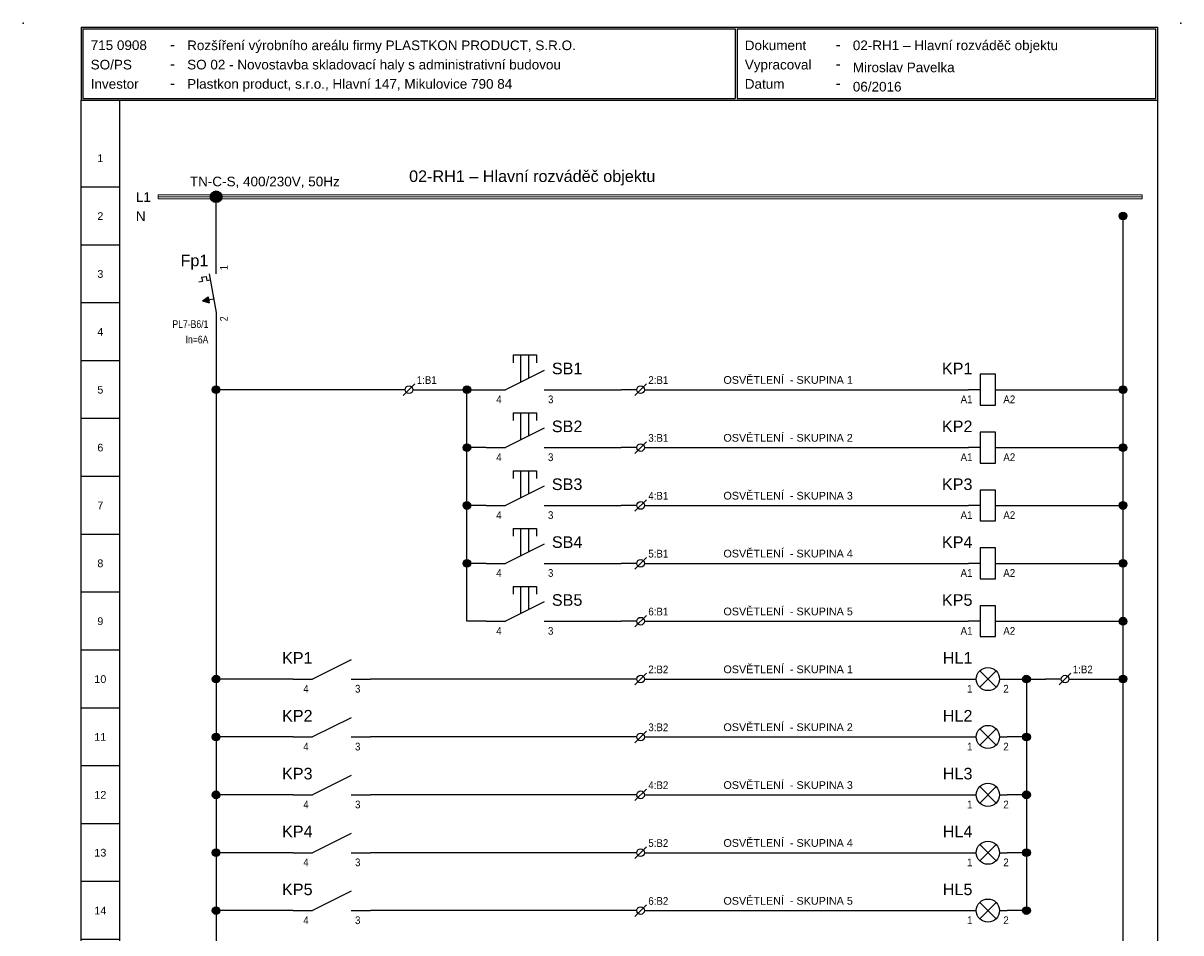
# Model space of a CAD drawing. Extents: x -721 to 7843, y 2912 to 4139.
# Tile 30 of 32: x 6911 to 7211, y 3454 to 3690. Entities that reach past the tile are written whole.
import ezdxf
from ezdxf.enums import TextEntityAlignment as Align

# ---------------------------------------------------------------- set-up
doc = ezdxf.new("R2010")
doc.units = 0
doc.header["$MEASUREMENT"] = 0
for name, color, linetype in [('1-KRESBA', 7, 'Continuous'), ('__Bílá', 7, 'Continuous'), ('__Oranžová', 30, 'Continuous'), ('__Svmodrá', 4, 'Continuous'), ('__Vínová 220', 220, 'Continuous'), ('__Černá 250', 7, 'Continuous')]:
    doc.layers.add(name, color=color, linetype=linetype)
doc.styles.add('Arial', font='arial.ttf')

# ---------------------------------------------------------------- blocks, each defined once
blk = doc.blocks.new('L0001A02')
at = {"linetype": 'Continuous'}
h = blk.add_hatch(color=256, dxfattribs=at)
edge = h.paths.add_edge_path()
edge.add_arc((0, 0), 1.5, 0, 360)
blk.add_circle((0, 0), 1.5)
blk = doc.blocks.new('L0001A01')
h = blk.add_hatch(color=256)
edge = h.paths.add_edge_path()
edge.add_arc((0, 0), 1, 0, 360)
blk.add_circle((0, 0), 1)
blk = doc.blocks.new('L0007A01')
for p, q in [((-1, 0), (-5, 0)), ((-1.5, -1.5), (1.5, 1.5)), ((1, 0), (5, 0))]:
    blk.add_line(p, q)
blk.add_circle((0, 0), 1)
at = {"style": 'Arial', "width": 0.9, "flags": 8}
for tag, p in [('1', (-2, 1.5)), ('3', (-2, -3.5))]:
    blk.add_attdef(tag, text='', height=2, dxfattribs=at).set_placement(p, align=Align.RIGHT)
for tag, p in [('2', (2, 1.5)), ('4', (2, -3.5))]:
    blk.add_attdef(tag, p, '', height=2, dxfattribs=at)
blk = doc.blocks.new('L0006A04')
for p, q in [((2, 4), (-2, 4)), ((-2, 4), (-2, -4)), ((2, -4), (2, 4)), ((-2, 0), (-5, 0)), ((2, 0), (5, 0)), ((-2, -4), (2, -4))]:
    blk.add_line(p, q)
at = {"style": 'Arial', "flags": 8}
blk.add_attdef('POPIS', text='', height=3, dxfattribs=at).set_placement((-4, 4), align=Align.RIGHT)
at = {"style": 'Arial', "width": 0.9}
blk.add_attdef('A1', text='', height=2, dxfattribs=at).set_placement((-4, -3.5), align=Align.RIGHT)
blk.add_attdef('A2', (4, -3.5), '', height=2, dxfattribs=at)
blk = doc.blocks.new('L0006A05')
for p, q in [((-5, 0), (-3, 0)), ((2.12, -2.12), (-2.12, 2.12)), ((2.12, 2.12), (-2.12, -2.12)), ((3, 0), (5, 0))]:
    blk.add_line(p, q)
blk.add_circle((0, 0), 3)
at = {"style": 'Arial', "flags": 8}
blk.add_attdef('POPIS', text='', height=3, dxfattribs=at).set_placement((-4, 4), align=Align.RIGHT)
at = {"style": 'Arial', "width": 0.9}
blk.add_attdef('1', text='', height=2, dxfattribs=at).set_placement((-4, -3.5), align=Align.RIGHT)
blk.add_attdef('2', (4, -3.5), '', height=2, dxfattribs=at)
blk = doc.blocks.new('RADKY01')
at = {"layer": '__Bílá'}
for p, q in [((15, -405), (15, -20)), ((25, -20), (25, -405)), ((294, -405), (294, -20)), ((25, -42.5), (15, -42.5)), ((25, -57.5), (15, -57.5)), ((25, -72.5), (15, -72.5)), ((25, -87.5), (15, -87.5)), ((25, -102.5), (15, -102.5)), ((25, -117.5), (15, -117.5)), ((25, -132.5), (15, -132.5)), ((25, -147.5), (15, -147.5)), ((25, -162.5), (15, -162.5)), ((25, -177.5), (15, -177.5)), ((25, -192.5), (15, -192.5)), ((25, -207.5), (15, -207.5)), ((25, -222.5), (15, -222.5)), ((25, -237.5), (15, -237.5)), ((25, -252.5), (15, -252.5)), ((25, -267.5), (15, -267.5)), ((25, -282.5), (15, -282.5)), ((25, -297.5), (15, -297.5)), ((25, -312.5), (15, -312.5)), ((25, -327.5), (15, -327.5)), ((25, -342.5), (15, -342.5)), ((25, -357.5), (15, -357.5)), ((25, -372.5), (15, -372.5)), ((25, -387.5), (15, -387.5))]:
    blk.add_line(p, q, dxfattribs=at)
at = {"layer": '__Bílá', "style": 'Arial'}
for tag, p in [('L01', (20, -36)), ('L02', (20, -51)), ('L03', (20, -66)), ('L04', (20, -81)), ('L05', (20, -96)), ('L06', (20, -111)), ('L07', (20, -126)), ('L08', (20, -141)), ('L09', (20, -156)), ('L10', (20, -171)), ('L11', (20, -186)), ('L12', (20, -201)), ('L13', (20, -216)), ('L14', (20, -231)), ('L15', (20, -246)), ('L16', (20, -261)), ('L17', (20, -276)), ('L18', (20, -291)), ('L19', (20, -306)), ('L20', (20, -321)), ('L21', (20, -336)), ('L22', (20, -351)), ('L23', (20, -366)), ('L24', (20, -381)), ('L25', (20, -396))]:
    blk.add_attdef(tag, text='', height=2, dxfattribs=at).set_placement(p, align=Align.CENTER)
blk = doc.blocks.new('BLK_Razítko_malé_pro_rozváděče')
at = {"layer": '__Bílá'}
for p, q in [((15, -1), (15, -20)), ((15, -1), (294, -1)), ((15.5, -1.5), (15.5, -19.5)), ((15.5, -1.5), (184.5, -1.5)), ((184.5, -1.5), (184.5, -19.5)), ((185, -1.5), (185, -19.5)), ((185, -1.5), (293.5, -1.5)), ((293.5, -19.5), (293.5, -1.5)), ((294, -20), (294, -1)), ((15, -20), (294, -20)), ((15.5, -19.5), (184.5, -19.5)), ((185, -19.5), (293.5, -19.5))]:
    blk.add_line(p, q, dxfattribs=at)
for p in [(0, 0), (300, 0)]:
    blk.add_point(p, dxfattribs=at)
at = {"layer": '__Bílá', "style": 'Arial'}
for s, height, p in [('-', 3, (38, -7)), ('Dokument', 2.5, (187, -7)), ('-', 3, (210.5, -7)), ('SO/PS', 2.5, (17.5, -12)), ('-', 3, (38, -12)), ('Vypracoval', 2.5, (187, -12)), ('-', 3, (210.5, -12)), ('Investor', 2.5, (17.5, -17)), ('Datum', 2.5, (187, -17)), ('-', 3, (38, -17)), ('-', 3, (210.5, -17))]:
    blk.add_text(s, height=height, dxfattribs=at).set_placement(p)
at = {"layer": '__Vínová 220', "char_height": 2.5, "attachment_point": 7, "style": 'Arial'}
for s, insert in [('715 0908', (17.5, -7)), ('Rozšíření výrobního areálu firmy PLASTKON PRODUCT, S.R.O.', (42.5, -7.75)), ('02-RH1 – Hlavní rozváděč objektu', (215, -7.75)), ('SO 02 - Novostavba skladovací haly s administrativní budovou', (42.5, -12.75)), ('Miroslav Pavelka', (215, -12.75)), ('Plastkon product, s.r.o., Hlavní 147, Mikulovice 790 84', (42.5, -17.75)), ('06/2016', (215, -17.75))]:
    blk.add_mtext(s, dxfattribs=dict(at, insert=insert))
at = {"layer": '__Vínová 220', "style": 'Arial'}
blk.add_attdef('ČÍSLO', text='', height=4, dxfattribs=at).set_placement((290, -416), align=Align.RIGHT)
blk = doc.blocks.new('FEVA1462')
blk.add_hatch(color=256).paths.add_polyline_path([(-3.5, -2), (-2.06, -0.92), (-1.772, -2.504)])
for p, q in [((0, 5), (0, 10)), ((-4.448, 2.964), (-3.568, 3.124)), ((-3.752, 4.136), (-2.564, 4.352)), ((-3.752, 4.136), (-3.568, 3.124)), ((-2.564, 4.352), (-2.38, 3.34)), ((-2.38, 3.34), (-1.544, 3.492)), ((-1.818, 5), (0, -5)), ((-3.5, -2), (-2.06, -0.92)), ((-3.5, -2), (-0.64, -1.48)), ((-3.5, -2), (-1.772, -2.504)), ((-2.06, -0.92), (-1.772, -2.504)), ((0, -5), (0, -10))]:
    blk.add_line(p, q)
at = {"style": 'Arial'}
blk.add_attdef('POPIS', text='', height=3, dxfattribs=at).set_placement((-2, 7), align=Align.RIGHT)
at = {"style": 'Arial', "width": 0.8}
blk.add_attdef('NO1', (3, 6), '', height=2, rotation=90, dxfattribs=at)
for tag, p in [('TYP', (-2, -9)), ('PROUD', (-2, -13)), ('DOPLŇ1', (-2, -17)), ('DOPLŇ2', (-2, -21))]:
    blk.add_attdef(tag, text='', height=2, dxfattribs=at).set_placement(p, align=Align.RIGHT)
blk.add_attdef('CO1', text='', height=2, rotation=90, dxfattribs=at).set_placement((3, -6), align=Align.RIGHT)
blk = doc.blocks.new('LTLAC01')
at = {"linetype": 'Continuous'}
for p, q in [((-3, 9), (-3, 7)), ((-3, 9), (3, 9)), ((-1, 2), (-1, 9)), ((1, 3), (1, 9)), ((3, 9), (3, 7)), ((5, 5), (-5, 0)), ((-10, 0), (-5, 0)), ((5, 0), (10, 0))]:
    blk.add_line(p, q, dxfattribs=at)
at = {"linetype": 'Continuous', "style": 'Arial', "flags": 8}
blk.add_attdef('POPIS', (7, 4), '', height=3, dxfattribs=at)
at = {"linetype": 'Continuous', "style": 'Arial', "width": 0.9}
blk.add_attdef('CO', text='', height=2, dxfattribs=at).set_placement((-6, -3.5), align=Align.RIGHT)
blk.add_attdef('NO', (6, -3.5), '', height=2, dxfattribs=at)
blk = doc.blocks.new('L0006A01')
for p, q in [((5, 5), (-5, 0)), ((-10, 0), (-5, 0)), ((5, 0), (10, 0))]:
    blk.add_line(p, q)
at = {"style": 'Arial', "flags": 8}
blk.add_attdef('POPIS', text='', height=3, dxfattribs=at).set_placement((-5, 4), align=Align.RIGHT)
at = {"style": 'Arial', "width": 0.9}
blk.add_attdef('CO', text='', height=2, dxfattribs=at).set_placement((-6, -3.5), align=Align.RIGHT)
blk.add_attdef('NO', (6, -3.5), '', height=2, dxfattribs=at)

msp = doc.modelspace()

# ---------------------------------------------------------------- linework, layer by layer
at = {"layer": '1-KRESBA'}
for p, q in [((6961.23, 3630), (6961.23, 3645)), ((7196.23, 3640), (7196.23, 3295)), ((6961.23, 3610), (6961.23, 3325)), ((7006.23, 3595), (6961.23, 3595)), ((7016.23, 3595), (7031.23, 3595)), ((7026.23, 3535), (7026.23, 3595)), ((7051.23, 3595), (7066.23, 3595)), ((7076.23, 3595), (7156.23, 3595)), ((7166.23, 3595), (7196.23, 3595)), ((7031.23, 3580), (7026.23, 3580)), ((7051.23, 3580), (7066.23, 3580)), ((7076.23, 3580), (7156.23, 3580)), ((7166.23, 3580), (7196.23, 3580)), ((7031.23, 3565), (7026.23, 3565)), ((7051.23, 3565), (7066.23, 3565)), ((7076.23, 3565), (7156.23, 3565)), ((7166.23, 3565), (7196.23, 3565)), ((7031.23, 3550), (7026.23, 3550)), ((7051.23, 3550), (7066.23, 3550)), ((7076.23, 3550), (7156.23, 3550)), ((7166.23, 3550), (7196.23, 3550)), ((7031.23, 3535), (7026.23, 3535)), ((7051.23, 3535), (7066.23, 3535)), ((7076.23, 3535), (7156.23, 3535)), ((7166.23, 3535), (7196.23, 3535)), ((6981.23, 3520), (6961.23, 3520)), ((7066.23, 3520), (7001.23, 3520)), ((7076.23, 3520), (7156.23, 3520)), ((7166.23, 3520), (7176.23, 3520)), ((7171.23, 3520), (7171.23, 3460)), ((7186.23, 3520), (7196.23, 3520)), ((6981.23, 3505), (6961.23, 3505)), ((7066.23, 3505), (7001.23, 3505)), ((7076.23, 3505), (7156.23, 3505)), ((7171.23, 3505), (7166.23, 3505)), ((6981.23, 3490), (6961.23, 3490)), ((7066.23, 3490), (7001.23, 3490)), ((7076.23, 3490), (7156.23, 3490)), ((7171.23, 3490), (7166.23, 3490)), ((6981.23, 3475), (6961.23, 3475)), ((7066.23, 3475), (7001.23, 3475)), ((7076.23, 3475), (7156.23, 3475)), ((7171.23, 3475), (7166.23, 3475)), ((6981.23, 3460), (6961.23, 3460)), ((7066.23, 3460), (7001.23, 3460)), ((7076.23, 3460), (7156.23, 3460)), ((7171.23, 3460), (7166.23, 3460))]:
    msp.add_line(p, q, dxfattribs=at)
at = {"layer": '__Oranžová', "lineweight": 0}
for p, q in [((6946.23, 3645.5), (6946.23, 3645)), ((6946.23, 3645.5), (7201.23, 3645.5)), ((6946.23, 3644.5), (6946.23, 3645)), ((6946.23, 3645), (7201.23, 3645)), ((7201.23, 3645.5), (7201.23, 3645)), ((7201.23, 3644.5), (7201.23, 3645)), ((6946.23, 3644.5), (7201.23, 3644.5))]:
    msp.add_line(p, q, dxfattribs=at)

# ---------------------------------------------------------------- block references
at = {"layer": '1-KRESBA', "color": 250, "linetype": 'Continuous'}
for name, p in [('BLK_Razítko_malé_pro_rozváděče', (6911.23, 3690)), ('L0001A01', (6961.23, 3595)), ('L0001A01', (7026.23, 3595)), ('L0001A01', (7196.23, 3595)), ('L0001A01', (7026.23, 3580)), ('L0001A01', (7196.23, 3580)), ('L0001A01', (7026.23, 3565)), ('L0001A01', (7196.23, 3565)), ('L0001A01', (7026.23, 3550)), ('L0001A01', (7196.23, 3550)), ('L0001A01', (7196.23, 3535)), ('L0001A01', (6961.23, 3520)), ('L0001A01', (7171.23, 3520)), ('L0001A01', (7196.23, 3520)), ('L0001A01', (6961.23, 3505)), ('L0001A01', (7171.23, 3505)), ('L0001A01', (6961.23, 3490)), ('L0001A01', (7171.23, 3490)), ('L0001A01', (6961.23, 3475)), ('L0001A01', (7171.23, 3475)), ('L0001A01', (6961.23, 3460)), ('L0001A01', (7171.23, 3460))]:
    msp.add_blockref(name, p, dxfattribs=at)
at = {"layer": '1-KRESBA', "color": 2, "linetype": 'Continuous'}
msp.add_blockref('RADKY01', (6911.23, 3690), dxfattribs=at).add_auto_attribs({'L01': '1', 'L02': '2', 'L03': '3', 'L04': '4', 'L05': '5', 'L06': '6', 'L07': '7', 'L08': '8', 'L09': '9', 'L10': '10', 'L11': '11', 'L12': '12', 'L13': '13', 'L14': '14', 'L15': '15', 'L16': '16', 'L17': '17', 'L18': '18', 'L19': '19', 'L20': '20', 'L21': '21', 'L22': '22', 'L23': '23', 'L24': '24', 'L25': '25'})
at = {"layer": '1-KRESBA'}
for name, p in [('L0001A02', (6961.23, 3645)), ('L0001A01', (7196.23, 3640))]:
    msp.add_blockref(name, p, dxfattribs=at)
for p, values in [((7041.23, 3595), {'POPIS': 'SB1', 'CO': '4', 'NO': '3'}), ((7041.23, 3580), {'POPIS': 'SB2', 'CO': '4', 'NO': '3'}), ((7041.23, 3565), {'POPIS': 'SB3', 'CO': '4', 'NO': '3'}), ((7041.23, 3550), {'POPIS': 'SB4', 'CO': '4', 'NO': '3'}), ((7041.23, 3535), {'POPIS': 'SB5', 'CO': '4', 'NO': '3'})]:
    msp.add_blockref('LTLAC01', p, dxfattribs=at).add_auto_attribs(values)
at = {"layer": '__Černá 250'}
for name, p, values in [('FEVA1462', (6961.23, 3620), {'POPIS': 'Fp1', 'TYP': 'PL7-B6/1', 'PROUD': 'In=6A', 'CO1': '2', 'NO1': '1'}), ('L0006A04', (7161.23, 3595), {'POPIS': 'KP1', 'A1': 'A1', 'A2': 'A2'}), ('L0007A01', (7011.23, 3595), {'2': '1:B1'}), ('L0007A01', (7071.23, 3595), {'2': '2:B1'}), ('L0006A04', (7161.23, 3580), {'POPIS': 'KP2', 'A1': 'A1', 'A2': 'A2'}), ('L0007A01', (7071.23, 3580), {'2': '3:B1'}), ('L0006A04', (7161.23, 3565), {'POPIS': 'KP3', 'A1': 'A1', 'A2': 'A2'}), ('L0007A01', (7071.23, 3565), {'2': '4:B1'}), ('L0006A04', (7161.23, 3550), {'POPIS': 'KP4', 'A1': 'A1', 'A2': 'A2'}), ('L0007A01', (7071.23, 3550), {'2': '5:B1'}), ('L0006A04', (7161.23, 3535), {'POPIS': 'KP5', 'A1': 'A1', 'A2': 'A2'}), ('L0007A01', (7071.23, 3535), {'2': '6:B1'}), ('L0006A01', (6991.23, 3520), {'POPIS': 'KP1', 'CO': '4', 'NO': '3'}), ('L0006A05', (7161.23, 3520), {'POPIS': 'HL1', '1': '1', '2': '2'}), ('L0007A01', (7071.23, 3520), {'2': '2:B2'}), ('L0007A01', (7181.23, 3520), {'2': '1:B2'}), ('L0006A01', (6991.23, 3505), {'POPIS': 'KP2', 'CO': '4', 'NO': '3'}), ('L0006A05', (7161.23, 3505), {'POPIS': 'HL2', '1': '1', '2': '2'}), ('L0007A01', (7071.23, 3505), {'2': '3:B2'}), ('L0006A01', (6991.23, 3490), {'POPIS': 'KP3', 'CO': '4', 'NO': '3'}), ('L0006A05', (7161.23, 3490), {'POPIS': 'HL3', '1': '1', '2': '2'}), ('L0007A01', (7071.23, 3490), {'2': '4:B2'}), ('L0006A01', (6991.23, 3475), {'POPIS': 'KP4', 'CO': '4', 'NO': '3'}), ('L0006A05', (7161.23, 3475), {'POPIS': 'HL4', '1': '1', '2': '2'}), ('L0007A01', (7071.23, 3475), {'2': '5:B2'}), ('L0006A01', (6991.23, 3460), {'POPIS': 'KP5', 'CO': '4', 'NO': '3'}), ('L0006A05', (7161.23, 3460), {'POPIS': 'HL5', '1': '1', '2': '2'}), ('L0007A01', (7071.23, 3460), {'2': '6:B2'})]:
    msp.add_blockref(name, p, dxfattribs=at).add_auto_attribs(values)

# ---------------------------------------------------------------- texts
at = {"layer": '1-KRESBA', "color": 250, "linetype": 'Continuous', "style": 'Arial'}
for s, p in [('OSVĚTLENÍ  - SKUPINA 1', (7126.23, 3596.53)), ('OSVĚTLENÍ  - SKUPINA 2', (7126.23, 3581.53)), ('OSVĚTLENÍ  - SKUPINA 3', (7126.23, 3566.53)), ('OSVĚTLENÍ  - SKUPINA 4', (7126.23, 3551.53)), ('OSVĚTLENÍ  - SKUPINA 5', (7126.23, 3536.53)), ('OSVĚTLENÍ  - SKUPINA 1', (7126.23, 3521.53)), ('OSVĚTLENÍ  - SKUPINA 2', (7126.23, 3506.53)), ('OSVĚTLENÍ  - SKUPINA 3', (7126.23, 3491.53)), ('OSVĚTLENÍ  - SKUPINA 4', (7126.23, 3476.53)), ('OSVĚTLENÍ  - SKUPINA 5', (7126.23, 3461.53))]:
    msp.add_text(s, height=2, dxfattribs=at).set_placement(p, align=Align.RIGHT)
at = {"layer": '__Oranžová', "lineweight": 0, "style": 'Arial'}
for s, p in [('TN-C-S, 400/230V, 50Hz', (6954.44, 3647.71)), ('L1', (6940.44, 3643.69))]:
    msp.add_text(s, height=2.5, dxfattribs=at).set_placement(p)
at = {"layer": '__Svmodrá', "style": 'Arial'}
msp.add_text('N', height=2.5, dxfattribs=at).set_placement((6940.44, 3638.69))
at = {"layer": '__Vínová 220', "insert": (7011.24, 3647.93), "char_height": 3, "attachment_point": 7, "style": 'Arial'}
msp.add_mtext('02-RH1 – Hlavní rozváděč objektu', dxfattribs=at)

doc.saveas('drawing.dxf')
